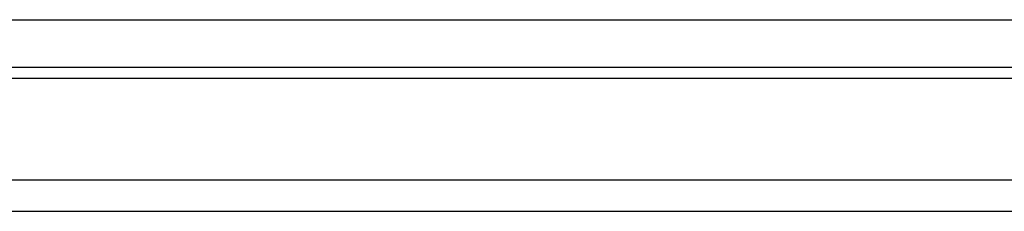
# Model space of a CAD drawing. Header units: millimetres. Extents: x 292 to 535, y -150 to -74.
# Tile 4 of 50: x 457.3 to 479.12, y -136.7 to -132.45. Entities that reach past the tile are written whole.
import ezdxf

# ---------------------------------------------------------------- set-up
doc = ezdxf.new("R2010")
doc.units = ezdxf.units.MM
doc.header["$LTSCALE"] = 0.1
doc.layers.add('OUT', color=3, linetype='CONTINUOUS')

msp = doc.modelspace()

# ---------------------------------------------------------------- linework, layer by layer
at = {"layer": 'OUT', "color": 0}
for p, q in [((443.118, -132.45), (491.118, -132.45)), ((443.118, -133.5), (491.118, -133.5)), ((400.532, -133.75), (531.118, -133.75)), ((400.293, -136), (531.118, -136)), ((381.118, -136.7), (531.118, -136.7))]:
    msp.add_line(p, q, dxfattribs=at)

doc.saveas('drawing.dxf')
